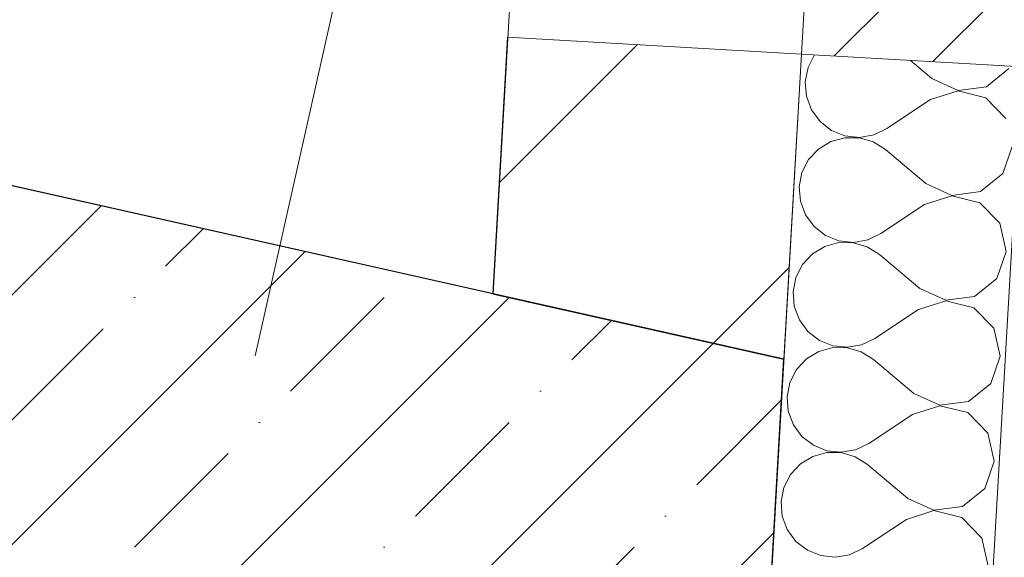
# Model space of a CAD drawing. Header units: millimetres. Extents: x -7213913 to -6930487, y 6129472 to 6354980.
# Tile 85 of 256: x -7189512 to -7188843, y 6157075 to 6157440. Entities that reach past the tile are written whole.
import ezdxf
from ezdxf.enums import TextEntityAlignment as Align

# ---------------------------------------------------------------- set-up
doc = ezdxf.new("R2010")
doc.units = ezdxf.units.MM
doc.header["$MEASUREMENT"] = 0
doc.set_wipeout_variables(frame=1)
doc.linetypes.add('Wipeout_Contour', pattern=[1000, 0, -1000])
doc.linetypes.add('Штрихпунктирная', pattern=[670.277762, 352.777767, -176.388884, 0, -141.111112])
for name, color, linetype in [('S - квартира_помещение.АР', 7, 'Continuous'), ('АР-Стены_внешние_.АР', 7, 'Continuous'), ('АР-Стены_внутренние_пилоны.АР', 7, 'Continuous'), ('АР-Стены_Наружные ВИТРАЖ', 7, 'Continuous'), ('АР-Стены_Перегородки_межквартирные_200.АР', 7, 'Continuous'), ('АР-Чертеж-Оси_Осевые размеры.АР', 7, 'Continuous'), ('АР-Чертеж-Размеры.АР', 7, 'Continuous')]:
    doc.layers.add(name, color=color, linetype=linetype)
for name, color, linetype, lineweight in [('S - квартира_помещение.АР_Ном._пера__2', 8, 'Continuous', 15), ('АР-Стены_внешние_.АР_Ном._пера__1', 7, 'Continuous', 0), ('АР-Стены_внутренние_пилоны.АР_Ном._пера__1', 7, 'Continuous', 30), ('АР-Стены_Наружные ВИТРАЖ_Ном._пера__120', 7, 'Continuous', 0), ('АР-Стены_Перегородки_межквартирные_200.АР_Ном._пера__1', 7, 'Continuous', 30), ('АР-Чертеж-Оси_Осевые размеры.АР_Ном._пера__120', 7, 'Continuous', 0), ('АР-Чертеж-Размеры.АР_Ном._пера__1', 7, 'Continuous', 0), ('Паспорта Зон Archicad_Ном._пера__1', 7, 'Continuous', 0)]:
    doc.layers.add(name, color=color, linetype=linetype, lineweight=lineweight)
doc.styles.add('РЎР“Р•РќР•Р\xa0Р\x98Р\xa0_РЎРўР\x98Р›Р¬_1', font='txt')
doc.styles.add('РЎР“Р•РќР•Р\xa0Р\x98Р\xa0_РЎРўР\x98Р›Р¬_2', font='calibri.ttf')
doc.styles.add('РЎР“Р•РќР•Р\xa0Р\x98Р\xa0_РЎРўР\x98Р›Р¬_3', font='GOST_Common.ttf')
doc.styles.add('РЎР“Р•РќР•Р\xa0Р\x98Р\xa0_РЎРўР\x98Р›Р¬_5', font='GOTHIC.TTF')
doc.dimstyles.new('СГЕНЕРИР_СТИЛЬ__5', dxfattribs={"dimtxt": 200, "dimasz": 237.5, "dimexe": 0.18, "dimexo": 0.0625, "dimgap": 0, "dimtad": 1, "dimdec": 0, "dimzin": 0, "dimdsep": 46, "dimtxsty": 'РЎР“Р•РќР•Р\xa0Р\x98Р\xa0_РЎРўР\x98Р›Р¬_3', "dimblk": 'ARROWHEAD_6', "dimblk1": 'ARROWHEAD_6', "dimblk2": 'ARROWHEAD_6', "dimcen": 0.09, "dimse1": 1, "dimse2": 1, "dimclrd": 7, "dimclre": 7, "dimclrt": 7, "dimazin": 0, "dimtfac": 1, "dimtdec": 4, "dimtmove": 0, "dimatfit": 3, "dimfxl": 1, "dimtolj": 1, "dimtzin": 0, "dimarcsym": 0})
pattern_1 = [(45, (-6566190.34, 6562677.8), (-84.852814, 84.852814), []), (45, (-6566232.77, 6562720.22), (-84.852814, 84.852814), [90, -30, 0, -30])]

# ---------------------------------------------------------------- blocks, each defined once
blk = doc.blocks.new('Жилая комната №2_2_1_1', base_point=(-7190790.58, 6160111.24))
at = {"layer": 'S - квартира_помещение.АР_Ном._пера__2', "color": 8, "linetype": 'Continuous', "lineweight": 15, "flags": 128}
blk.add_lwpolyline([(-7191855.59, 6161854.44), (-7192711.32, 6158044.35), (-7192350, 6157963.2), (-7192418.4, 6157658.67), (-7190085.64, 6156627.88), (-7189908.87, 6157414.94), (-7189190.56, 6157253.61), (-7189017.32, 6160266.99), (-7188986.83, 6160797.48), (-7188984.94, 6160830.31), (-7188901.51, 6161037.23), (-7190766.41, 6161456.08), (-7190733.54, 6161602.43)], close=True, dxfattribs=at)
at = {"layer": 'Паспорта Зон Archicad_Ном._пера__1', "color": 7, "lineweight": 0, "style": 'РЎР“Р•РќР•Р\xa0Р\x98Р\xa0_РЎРўР\x98Р›Р¬_1'}
blk.add_attdef('ROOM_NUMBER', text='', height=250, rotation=347.34172, dxfattribs=at).set_placement((-7190833.15, 6159085.09), align=Align.MIDDLE_CENTER)
at = {"layer": 'Паспорта Зон Archicad_Ном._пера__1', "color": 7, "lineweight": 0, "style": 'РЎР“Р•РќР•Р\xa0Р\x98Р\xa0_РЎРўР\x98Р›Р¬_2'}
blk.add_attdef('ROOM_AREA', text='', height=200, rotation=347.34172, dxfattribs=at).set_placement((-7189256.54, 6157637.32), align=Align.MIDDLE_RIGHT)
blk = doc.blocks.new('Навесная Стена_29_1', base_point=(-6566190.34, 6562677.79))
at = {"color": 254, "linetype": 'Wipeout_Contour', "lineweight": 0, "ltscale": 37861603.49358214}
blk.add_wipeout([(-7188732.25, 6157477.35), (-7188976.84, 6157491.44), (-7188981.16, 6157416.56), (-7188736.56, 6157402.47)], dxfattribs=at).dxf.layer = 'АР-Стены_Наружные ВИТРАЖ'
at = {"layer": 'АР-Стены_Наружные ВИТРАЖ', "linetype": 'Continuous', "lineweight": 0, "true_color": 0x000000}
h = blk.add_hatch(dxfattribs=at)
h.set_pattern_fill('АЛЮМИНИЙ_0001', color=18, style=0, pattern_type=2)
h.set_pattern_definition([(45, (-6566190.34, 6562677.8), (-176.776695, 176.776695), []), (45, (-6566225.7, 6562713.15), (-176.776695, 176.776695), []), (45, (-6566261.05, 6562748.5), (-176.776695, 176.776695), [])])
h.paths.add_polyline_path([(-7188732.25, 6157477.35), (-7188976.84, 6157491.44), (-7188981.16, 6157416.56), (-7188736.56, 6157402.47)])
at = {"layer": 'АР-Стены_Наружные ВИТРАЖ_Ном._пера__120', "color": 7, "linetype": 'Continuous', "lineweight": 0, "flags": 128}
blk.add_lwpolyline([(-7188732.25, 6157477.35), (-7188736.56, 6157402.47), (-7188981.16, 6157416.56), (-7188976.84, 6157491.44)], close=True, dxfattribs=at)
blk = doc.blocks.new('*X640', base_point=(-6566190.34, 6562677.79))
at = {"layer": 'АР-Стены_внешние_.АР_Ном._пера__1', "color": 7, "linetype": 'Continuous', "lineweight": 0}
for p, q in [((-7188972.28, 6157416.05), (-7188976.75, 6157407.32)), ((-7188892.68, 6157399.87), (-7188907.44, 6157412.32)), ((-7188976.75, 6157407.32), (-7188978.66, 6157397.66)), ((-7188855.54, 6157394.35), (-7188840.4, 6157406.67)), ((-7188978.66, 6157397.66), (-7188977.87, 6157387.84)), ((-7188892.68, 6157399.87), (-7188874.89, 6157391.84)), ((-7188977.87, 6157387.84), (-7188974.42, 6157378.61)), ((-7188874.91, 6157391.55), (-7188893.5, 6157385.61)), ((-7188855.97, 6157386.83), (-7188874.91, 6157391.55)), ((-7188874.89, 6157391.84), (-7188855.54, 6157394.35)), ((-7188893.5, 6157385.61), (-7188923.26, 6157365.85)), ((-7188842.34, 6157372.85), (-7188855.97, 6157386.83)), ((-7188974.42, 6157378.61), (-7188968.58, 6157370.67)), ((-7188968.58, 6157370.67), (-7188960.79, 6157364.63)), ((-7188960.79, 6157364.63), (-7188951.65, 6157360.95)), ((-7188941.85, 6157359.91), (-7188932.14, 6157361.59)), ((-7188932.14, 6157361.59), (-7188923.26, 6157365.85)), ((-7188961.22, 6157357.1), (-7188969.65, 6157352)), ((-7188951.72, 6157359.71), (-7188961.22, 6157357.1)), ((-7188941.87, 6157359.62), (-7188951.72, 6157359.71)), ((-7188951.65, 6157360.95), (-7188941.85, 6157359.91)), ((-7188932.41, 6157356.85), (-7188941.87, 6157359.62)), ((-7188924.08, 6157351.59), (-7188932.41, 6157356.85)), ((-7188969.65, 6157352), (-7188976.36, 6157344.79)), ((-7188896.78, 6157328.56), (-7188924.08, 6157351.59)), ((-7188844.5, 6157335.36), (-7188838.09, 6157353.8)), ((-7188976.36, 6157344.79), (-7188980.85, 6157336.01)), ((-7188980.85, 6157336.01), (-7188982.76, 6157326.35)), ((-7188859.64, 6157323.04), (-7188844.5, 6157335.36)), ((-7188896.78, 6157328.56), (-7188878.99, 6157320.52)), ((-7188982.76, 6157326.35), (-7188981.97, 6157316.52)), ((-7188878.99, 6157320.52), (-7188859.64, 6157323.04)), ((-7188981.97, 6157316.52), (-7188978.52, 6157307.29)), ((-7188897.6, 6157314.3), (-7188927.36, 6157294.54)), ((-7188879.01, 6157320.24), (-7188897.6, 6157314.3)), ((-7188860.07, 6157315.52), (-7188879.01, 6157320.24)), ((-7188846.44, 6157301.54), (-7188860.07, 6157315.52)), ((-7188978.52, 6157307.29), (-7188972.68, 6157299.36)), ((-7188842.19, 6157282.49), (-7188846.44, 6157301.54)), ((-7188972.68, 6157299.36), (-7188964.89, 6157293.32)), ((-7188936.24, 6157290.28), (-7188927.36, 6157294.54)), ((-7188955.82, 6157288.4), (-7188965.32, 6157285.79)), ((-7188964.89, 6157293.32), (-7188955.75, 6157289.64)), ((-7188945.96, 6157288.31), (-7188955.82, 6157288.4)), ((-7188955.75, 6157289.64), (-7188945.95, 6157288.6)), ((-7188936.51, 6157285.54), (-7188945.96, 6157288.31)), ((-7188945.95, 6157288.6), (-7188936.24, 6157290.28)), ((-7188965.32, 6157285.79), (-7188973.75, 6157280.69)), ((-7188928.18, 6157280.28), (-7188936.51, 6157285.54)), ((-7188848.6, 6157264.05), (-7188842.19, 6157282.49)), ((-7188973.75, 6157280.69), (-7188980.46, 6157273.47)), ((-7188900.88, 6157257.25), (-7188928.18, 6157280.28)), ((-7188980.46, 6157273.47), (-7188984.95, 6157264.7)), ((-7188984.95, 6157264.7), (-7188986.86, 6157255.04)), ((-7188863.74, 6157251.73), (-7188848.6, 6157264.05)), ((-7188986.86, 6157255.04), (-7188986.07, 6157245.21)), ((-7188900.88, 6157257.25), (-7188883.09, 6157249.21)), ((-7188883.11, 6157248.93), (-7188901.7, 6157242.98)), ((-7188864.17, 6157244.2), (-7188883.11, 6157248.93)), ((-7188883.09, 6157249.21), (-7188863.74, 6157251.73)), ((-7188986.07, 6157245.21), (-7188982.62, 6157235.98)), ((-7188901.7, 6157242.98), (-7188931.46, 6157223.23)), ((-7188850.54, 6157230.23), (-7188864.17, 6157244.2)), ((-7188982.62, 6157235.98), (-7188976.78, 6157228.05)), ((-7188976.78, 6157228.05), (-7188968.99, 6157222.01)), ((-7188846.29, 6157211.18), (-7188850.54, 6157230.23)), ((-7188968.99, 6157222.01), (-7188959.85, 6157218.33)), ((-7188940.34, 6157218.97), (-7188931.46, 6157223.23)), ((-7188969.42, 6157214.48), (-7188977.85, 6157209.38)), ((-7188959.92, 6157217.09), (-7188969.42, 6157214.48)), ((-7188950.06, 6157217), (-7188959.92, 6157217.09)), ((-7188959.85, 6157218.33), (-7188950.05, 6157217.29)), ((-7188940.61, 6157214.22), (-7188950.06, 6157217)), ((-7188950.05, 6157217.29), (-7188940.34, 6157218.97)), ((-7188932.28, 6157208.97), (-7188940.61, 6157214.22)), ((-7188977.85, 6157209.38), (-7188984.56, 6157202.16)), ((-7188904.98, 6157185.94), (-7188932.28, 6157208.97)), ((-7188852.69, 6157192.74), (-7188846.29, 6157211.18)), ((-7188984.56, 6157202.16), (-7188989.05, 6157193.39)), ((-7188989.05, 6157193.39), (-7188990.96, 6157183.72)), ((-7188867.84, 6157180.42), (-7188852.69, 6157192.74)), ((-7188990.96, 6157183.72), (-7188990.17, 6157173.9)), ((-7188904.98, 6157185.94), (-7188887.19, 6157177.9)), ((-7188990.17, 6157173.9), (-7188986.72, 6157164.67)), ((-7188887.21, 6157177.61), (-7188905.8, 6157171.67)), ((-7188868.27, 6157172.89), (-7188887.21, 6157177.61)), ((-7188887.19, 6157177.9), (-7188867.84, 6157180.42)), ((-7188905.8, 6157171.67), (-7188935.55, 6157151.92)), ((-7188854.64, 6157158.92), (-7188868.27, 6157172.89)), ((-7188986.72, 6157164.67), (-7188980.87, 6157156.74)), ((-7188980.87, 6157156.74), (-7188973.09, 6157150.7)), ((-7188850.39, 6157139.87), (-7188854.64, 6157158.92)), ((-7188973.09, 6157150.7), (-7188963.95, 6157147.02)), ((-7188954.15, 6157145.98), (-7188944.44, 6157147.65)), ((-7188944.44, 6157147.65), (-7188935.55, 6157151.92)), ((-7188973.52, 6157143.17), (-7188981.95, 6157138.07)), ((-7188964.02, 6157145.78), (-7188973.52, 6157143.17)), ((-7188954.16, 6157145.69), (-7188964.02, 6157145.78)), ((-7188963.95, 6157147.02), (-7188954.15, 6157145.98)), ((-7188944.71, 6157142.91), (-7188954.16, 6157145.69)), ((-7188936.37, 6157137.66), (-7188944.71, 6157142.91)), ((-7188981.95, 6157138.07), (-7188988.66, 6157130.85)), ((-7188909.08, 6157114.63), (-7188936.37, 6157137.66)), ((-7188856.79, 6157121.43), (-7188850.39, 6157139.87)), ((-7188988.66, 6157130.85), (-7188993.15, 6157122.08)), ((-7188993.15, 6157122.08), (-7188995.06, 6157112.41)), ((-7188871.94, 6157109.11), (-7188856.79, 6157121.43)), ((-7188909.08, 6157114.63), (-7188891.29, 6157106.59)), ((-7188995.06, 6157112.41), (-7188994.27, 6157102.59)), ((-7188891.29, 6157106.59), (-7188871.94, 6157109.11)), ((-7188994.27, 6157102.59), (-7188990.82, 6157093.36)), ((-7188909.9, 6157100.36), (-7188939.65, 6157080.61)), ((-7188891.31, 6157106.3), (-7188909.9, 6157100.36)), ((-7188872.37, 6157101.58), (-7188891.31, 6157106.3)), ((-7188858.74, 6157087.61), (-7188872.37, 6157101.58)), ((-7188990.82, 6157093.36), (-7188984.97, 6157085.43)), ((-7188854.49, 6157068.56), (-7188858.74, 6157087.61)), ((-7188984.97, 6157085.43), (-7188977.19, 6157079.39)), ((-7188948.54, 6157076.34), (-7188939.65, 6157080.61)), ((-7188977.19, 6157079.39), (-7188968.05, 6157075.71)), ((-7188968.05, 6157075.71), (-7188958.25, 6157074.67)), ((-7188958.25, 6157074.67), (-7188948.54, 6157076.34))]:
    blk.add_line(p, q, dxfattribs=at)
blk = doc.blocks.new('Стена_338_1', base_point=(-7188981.16, 6157416.56))
at = {"layer": 'АР-Стены_внешние_.АР_Ном._пера__1', "color": 7, "linetype": 'Continuous', "lineweight": 0}
blk.add_line((-7188875.31, 6156644.13), (-7188831.4, 6157407.95), dxfattribs=at)
at = {"layer": 'АР-Стены_внешние_.АР_Ном._пера__1', "color": 7, "linetype": 'Continuous', "lineweight": 0, "flags": 128}
for points in [[(-7188981.16, 6157416.56), (-7189016.34, 6156804.52)], [(-7188831.4, 6157407.95), (-7188981.16, 6157416.56)]]:
    blk.add_lwpolyline(points, dxfattribs=at)
at = {"layer": 'АР-Стены_внешние_.АР', "color": 7, "lineweight": 0}
blk.add_blockref('*X640', (-6566190.34, 6562677.79), dxfattribs=at)
blk = doc.blocks.new('Стена_384_1', base_point=(-7188981.16, 6157416.56))
at = {"layer": 'АР-Стены_Перегородки_межквартирные_200.АР', "linetype": 'Continuous', "lineweight": 0, "true_color": 0x000000}
h = blk.add_hatch(dxfattribs=at)
h.set_pattern_fill('БЛОКИ_БЕТОННЫЕ_ЭФФЕКТИВН_78', color=18, style=0, pattern_type=2)
h.set_pattern_definition([(45, (-6566190.34, 6562677.8), (-127.279217, 127.279217), [])])
h.paths.add_polyline_path([(-7188993.07, 6157209.26), (-7188981.16, 6157416.56), (-7189180.83, 6157428.04), (-7189190.85, 6157253.68)])
at = {"layer": 'АР-Стены_Перегородки_межквартирные_200.АР_Ном._пера__1', "color": 7, "linetype": 'Continuous', "lineweight": 30}
blk.add_line((-7189190.85, 6157253.68), (-7188993.07, 6157209.26), dxfattribs=at)
at = {"layer": 'АР-Стены_Перегородки_межквартирные_200.АР_Ном._пера__1', "color": 7, "linetype": 'Continuous', "lineweight": 15, "flags": 128}
for points in [[(-7189180.83, 6157428.04), (-7189190.85, 6157253.68)], [(-7188981.16, 6157416.56), (-7189180.83, 6157428.04)], [(-7188993.07, 6157209.26), (-7188981.16, 6157416.56)]]:
    blk.add_lwpolyline(points, dxfattribs=at)
blk = doc.blocks.new('*D1172', base_point=(-6566190.34, 6562677.79))
at = {"layer": 'АР-Чертеж-Размеры.АР_Ном._пера__1', "color": 7, "linetype": 'Continuous', "lineweight": 0, "transparency": 16777216}
for p, q in [((-7189044.93, 6161261.62), (-7189086.02, 6161078.67)), ((-7188991.45, 6160929.32), (-7189180.59, 6161228.03)), ((-7189314.7, 6161130.03), (-7188857.34, 6161027.31)), ((-7189086.02, 6161078.67), (-7189908.87, 6157414.94)), ((-7190003.44, 6157564.29), (-7189814.3, 6157265.59)), ((-7190137.55, 6157466.3), (-7189680.19, 6157363.58)), ((-7189908.87, 6157414.94), (-7189949.96, 6157232))]:
    blk.add_line(p, q, dxfattribs=at)
at = {"layer": 'АР-Чертеж-Размеры.АР_Ном._пера__1', "color": 7, "lineweight": 0, "transparency": 16777216, "insert": (-7189606.14, 6158945.37), "char_height": 200, "attachment_point": 7, "rotation": 77.34172, "style": 'РЎР“Р•РќР•Р\xa0Р\x98Р\xa0_РЎРўР\x98Р›Р¬_3'}
blk.add_mtext('\\A1;{\\pql;\\fGOST Common|b0|i0|c204|p0;\\W1.000000;3\xa0755}', dxfattribs=at)
blk = doc.blocks.new('ARROWHEAD_6')
at = {"color": 0, "linetype": 'Continuous', "lineweight": 0}
for p, q in [((-0.5, -0.5), (0.5, 0.5)), ((0, 0), (-1, 0))]:
    blk.add_line(p, q, dxfattribs=at)
blk = doc.blocks.new('Стена_432_1', base_point=(-7188993.07, 6157209.26))
at = {"layer": 'АР-Стены_внутренние_пилоны.АР', "linetype": 'Continuous', "lineweight": 0, "true_color": 0x000000}
h = blk.add_hatch(dxfattribs=at)
h.set_pattern_fill('ЖЕЛЕЗОБЕТОН__PROJECT__0001', color=18, style=0, pattern_type=2)
h.set_pattern_definition(pattern_1)
h.paths.add_polyline_path([(-7188993.07, 6157209.26), (-7189910.23, 6157415.24), (-7189997.88, 6157024.97), (-7189016.34, 6156804.52)])
h = blk.add_hatch(dxfattribs=at)
h.set_pattern_fill('ЖЕЛЕЗОБЕТОН__PROJECT__0001', color=18, style=0, pattern_type=2)
h.set_pattern_definition(pattern_1)
h.paths.add_polyline_path([(-7189190.85, 6157253.68), (-7189016.34, 6156804.52), (-7188993.07, 6157209.26)])
at = {"layer": 'АР-Стены_внутренние_пилоны.АР_Ном._пера__1', "color": 7, "linetype": 'Continuous', "lineweight": 30, "flags": 128}
for points in [[(-7188993.07, 6157209.26), (-7189910.23, 6157415.24)], [(-7189016.34, 6156804.52), (-7188993.07, 6157209.26)]]:
    blk.add_lwpolyline(points, dxfattribs=at)
at = {"layer": 'АР-Стены_Перегородки_межквартирные_200.АР_Ном._пера__1', "color": 7, "linetype": 'Continuous', "lineweight": 30}
blk.add_line((-7189190.85, 6157253.68), (-7188993.07, 6157209.26), dxfattribs=at)
at = {"layer": 'АР-Стены_Перегородки_межквартирные_200.АР_Ном._пера__1', "color": 7, "linetype": 'Continuous', "lineweight": 30, "flags": 128}
blk.add_lwpolyline([(-7189016.34, 6156804.52), (-7188993.07, 6157209.26)], dxfattribs=at)
blk = doc.blocks.new('Стандартный Маркер Сетки[229]_1', base_point=(-7179800.84, 6199738.59))
at = {"layer": 'АР-Чертеж-Оси_Осевые размеры.АР_Ном._пера__120', "color": 7, "linetype": 'Штрихпунктирная', "lineweight": 0}
blk.add_line((-7180019.98, 6198762.89), (-7194792.02, 6132990.9), dxfattribs=at)
at = {"layer": 'АР-Чертеж-Оси_Осевые размеры.АР_Ном._пера__120', "color": 7, "lineweight": 0, "style": 'РЎР“Р•РќР•Р\xa0Р\x98Р\xa0_РЎРўР\x98Р›Р¬_5'}
blk.add_attdef('AC_MarkerText_1', text='', height=350, rotation=347.34172, dxfattribs=at).set_placement((-7195050.79, 6131708.43), align=Align.TOP_CENTER)

msp = doc.modelspace()

# ---------------------------------------------------------------- linework, layer by layer
at = {"layer": 'S - квартира_помещение.АР', "color": 254, "linetype": 'Continuous', "lineweight": 0, "true_color": 0xffe1c4, "flags": 128}
msp.add_lwpolyline([(-7191855.59, 6161854.44), (-7192711.32, 6158044.35), (-7192350, 6157963.2), (-7192418.4, 6157658.67), (-7190085.64, 6156627.88), (-7189908.87, 6157414.94), (-7189190.56, 6157253.61), (-7189017.32, 6160266.99), (-7188986.83, 6160797.48), (-7188984.94, 6160830.31), (-7188901.51, 6161037.23), (-7190766.41, 6161456.08), (-7190733.54, 6161602.43)], close=True, dxfattribs=at)

# ---------------------------------------------------------------- block references
at = {"layer": 'S - квартира_помещение.АР', "color": 7, "linetype": 'Continuous', "lineweight": 0}
msp.add_blockref('Жилая комната №2_2_1_1', (-7190790.58, 6160111.24), dxfattribs=at)
at = {"layer": 'АР-Стены_внутренние_пилоны.АР', "color": 7, "lineweight": 0}
msp.add_blockref('Стена_432_1', (-7188993.07, 6157209.26), dxfattribs=at)

# ---------------------------------------------------------------- next in the draw order: block references
at = {"layer": 'АР-Стены_Наружные ВИТРАЖ', "linetype": 'Continuous', "lineweight": 0}
msp.add_blockref('Навесная Стена_29_1', (-6566190.34, 6562677.79), dxfattribs=at)

# ---------------------------------------------------------------- next in the draw order: block references
at = {"layer": 'АР-Стены_внешние_.АР', "color": 7, "lineweight": 0}
msp.add_blockref('Стена_338_1', (-7188981.16, 6157416.56), dxfattribs=at)
at = {"layer": 'АР-Стены_Перегородки_межквартирные_200.АР', "color": 7, "lineweight": 0}
msp.add_blockref('Стена_384_1', (-7188981.16, 6157416.56), dxfattribs=at)
at = {"layer": 'АР-Чертеж-Оси_Осевые размеры.АР', "color": 8, "linetype": 'Continuous', "lineweight": 15}
msp.add_blockref('Стандартный Маркер Сетки[229]_1', (-7179800.84, 6199738.59), dxfattribs=at)

# ---------------------------------------------------------------- next in the draw order: dimensions: what is measured, and where the dimension line sits
at = {"layer": 'АР-Чертеж-Размеры.АР', "color": 7, "linetype": 'Continuous', "lineweight": 0}
dim = msp.add_linear_dim(base=(-7189908.87, 6157414.94), p1=(-7188717.46, 6160995.9), p2=(-7189910.23, 6157415.24), angle=257.34172, dimstyle='СГЕНЕРИР_СТИЛЬ__5', dxfattribs=at)
dim.commit()
dim.dimension.update_dxf_attribs({"geometry": '*D1172', "text_midpoint": (-7189628.53, 6159302.02), "dimtype": 160, "text_rotation": 77.34172})

doc.saveas('drawing.dxf')
